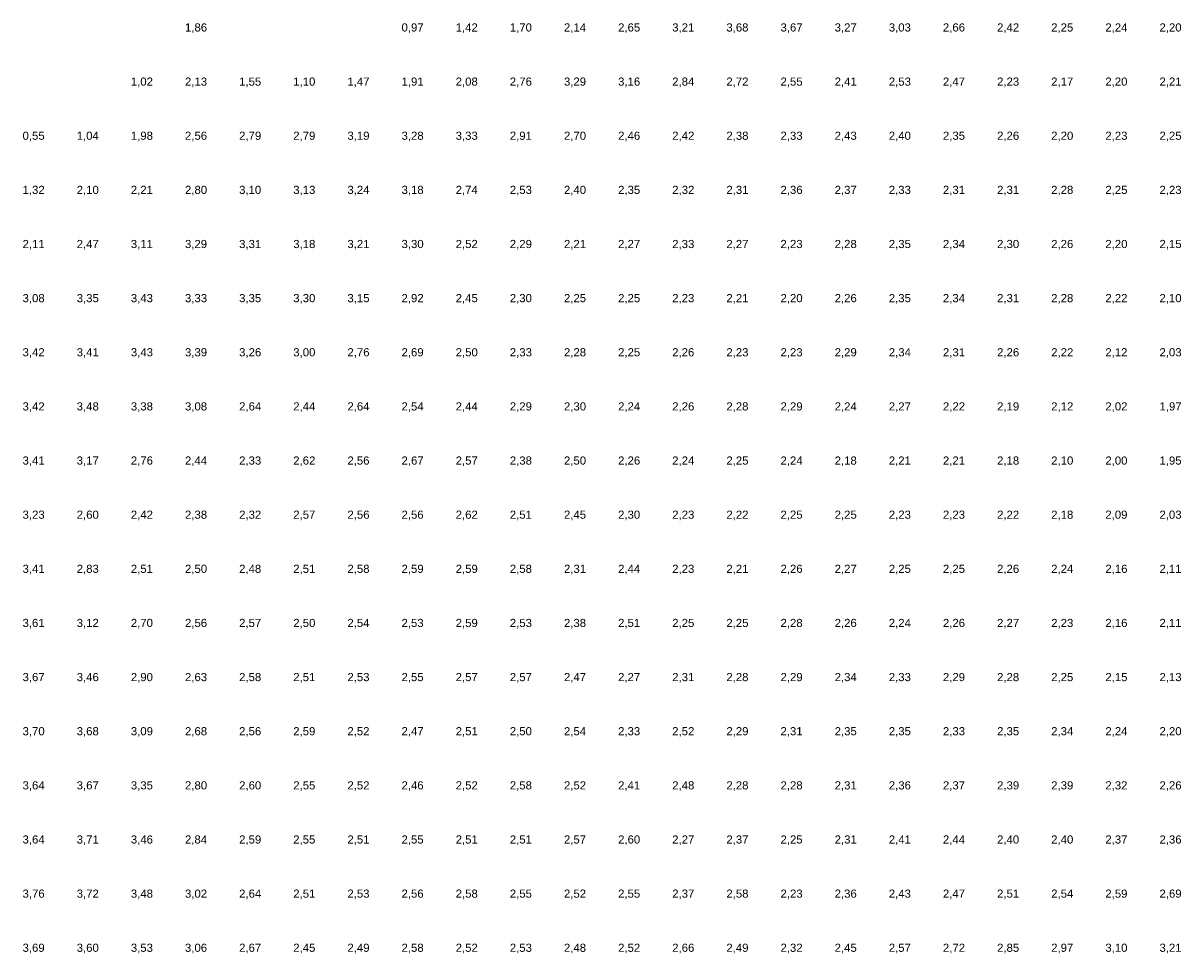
# Model space of a CAD drawing. Header units: metres. Extents: x 142558 to 144317, y 416662 to 417384.
# Tile 3 of 17: x 142783 to 142997, y 416844 to 417016. Entities that reach past the tile are written whole.
import ezdxf
from ezdxf.enums import TextEntityAlignment as Align

# ---------------------------------------------------------------- set-up
doc = ezdxf.new("R2010")
doc.units = ezdxf.units.M
doc.header["$MEASUREMENT"] = 0
doc.layers.add('beg_10Anno', color=252, linetype='Continuous')
doc.styles.add('Arial', font='arial.ttf')

msp = doc.modelspace()

# ---------------------------------------------------------------- texts
at = {"layer": 'beg_10Anno', "style": 'Arial'}
for s, p in [('1,86', (142815, 417013.82)), ('0,97', (142855, 417013.82)), ('1,42', (142865, 417013.82)), ('1,70', (142875, 417013.82)), ('2,14', (142885, 417013.82)), ('2,65', (142895, 417013.82)), ('3,21', (142905, 417013.82)), ('3,68', (142915, 417013.82)), ('3,67', (142925, 417013.82)), ('3,27', (142935, 417013.82)), ('3,03', (142945, 417013.82)), ('2,66', (142955, 417013.82)), ('2,42', (142965, 417013.82)), ('2,25', (142975, 417013.82)), ('2,24', (142985, 417013.82)), ('2,20', (142995, 417013.82)), ('1,02', (142805, 417003.82)), ('2,13', (142815, 417003.82)), ('1,55', (142825, 417003.82)), ('1,10', (142835, 417003.82)), ('1,47', (142845, 417003.82)), ('1,91', (142855, 417003.82)), ('2,08', (142865, 417003.82)), ('2,76', (142875, 417003.82)), ('3,29', (142885, 417003.82)), ('3,16', (142895, 417003.82)), ('2,84', (142905, 417003.82)), ('2,72', (142915, 417003.82)), ('2,55', (142925, 417003.82)), ('2,41', (142935, 417003.82)), ('2,53', (142945, 417003.82)), ('2,47', (142955, 417003.82)), ('2,23', (142965, 417003.82)), ('2,17', (142975, 417003.82)), ('2,20', (142985, 417003.82)), ('2,21', (142995, 417003.82)), ('0,55', (142785, 416993.82)), ('1,04', (142795, 416993.82)), ('1,98', (142805, 416993.82)), ('2,56', (142815, 416993.82)), ('2,79', (142825, 416993.82)), ('2,79', (142835, 416993.82)), ('3,19', (142845, 416993.82)), ('3,28', (142855, 416993.82)), ('3,33', (142865, 416993.82)), ('2,91', (142875, 416993.82)), ('2,70', (142885, 416993.82)), ('2,46', (142895, 416993.82)), ('2,42', (142905, 416993.82)), ('2,38', (142915, 416993.82)), ('2,33', (142925, 416993.82)), ('2,43', (142935, 416993.82)), ('2,40', (142945, 416993.82)), ('2,35', (142955, 416993.82)), ('2,26', (142965, 416993.82)), ('2,20', (142975, 416993.82)), ('2,23', (142985, 416993.82)), ('2,25', (142995, 416993.82)), ('1,32', (142785, 416983.82)), ('2,10', (142795, 416983.82)), ('2,21', (142805, 416983.82)), ('2,80', (142815, 416983.82)), ('3,10', (142825, 416983.82)), ('3,13', (142835, 416983.82)), ('3,24', (142845, 416983.82)), ('3,18', (142855, 416983.82)), ('2,74', (142865, 416983.82)), ('2,53', (142875, 416983.82)), ('2,40', (142885, 416983.82)), ('2,35', (142895, 416983.82)), ('2,32', (142905, 416983.82)), ('2,31', (142915, 416983.82)), ('2,36', (142925, 416983.82)), ('2,37', (142935, 416983.82)), ('2,33', (142945, 416983.82)), ('2,31', (142955, 416983.82)), ('2,31', (142965, 416983.82)), ('2,28', (142975, 416983.82)), ('2,25', (142985, 416983.82)), ('2,23', (142995, 416983.82)), ('2,11', (142785, 416973.82)), ('2,47', (142795, 416973.82)), ('3,11', (142805, 416973.82)), ('3,29', (142815, 416973.82)), ('3,31', (142825, 416973.82)), ('3,18', (142835, 416973.82)), ('3,21', (142845, 416973.82)), ('3,30', (142855, 416973.82)), ('2,52', (142865, 416973.82)), ('2,29', (142875, 416973.82)), ('2,21', (142885, 416973.82)), ('2,27', (142895, 416973.82)), ('2,33', (142905, 416973.82)), ('2,27', (142915, 416973.82)), ('2,23', (142925, 416973.82)), ('2,28', (142935, 416973.82)), ('2,35', (142945, 416973.82)), ('2,34', (142955, 416973.82)), ('2,30', (142965, 416973.82)), ('2,26', (142975, 416973.82)), ('2,20', (142985, 416973.82)), ('2,15', (142995, 416973.82)), ('3,08', (142785, 416963.82)), ('3,35', (142795, 416963.82)), ('3,43', (142805, 416963.82)), ('3,33', (142815, 416963.82)), ('3,35', (142825, 416963.82)), ('3,30', (142835, 416963.82)), ('3,15', (142845, 416963.82)), ('2,92', (142855, 416963.82)), ('2,45', (142865, 416963.82)), ('2,30', (142875, 416963.82)), ('2,25', (142885, 416963.82)), ('2,25', (142895, 416963.82)), ('2,23', (142905, 416963.82)), ('2,21', (142915, 416963.82)), ('2,20', (142925, 416963.82)), ('2,26', (142935, 416963.82)), ('2,35', (142945, 416963.82)), ('2,34', (142955, 416963.82)), ('2,31', (142965, 416963.82)), ('2,28', (142975, 416963.82)), ('2,22', (142985, 416963.82)), ('2,10', (142995, 416963.82)), ('3,42', (142785, 416953.82)), ('3,41', (142795, 416953.82)), ('3,43', (142805, 416953.82)), ('3,39', (142815, 416953.82)), ('3,26', (142825, 416953.82)), ('3,00', (142835, 416953.82)), ('2,76', (142845, 416953.82)), ('2,69', (142855, 416953.82)), ('2,50', (142865, 416953.82)), ('2,33', (142875, 416953.82)), ('2,28', (142885, 416953.82)), ('2,25', (142895, 416953.82)), ('2,26', (142905, 416953.82)), ('2,23', (142915, 416953.82)), ('2,23', (142925, 416953.82)), ('2,29', (142935, 416953.82)), ('2,34', (142945, 416953.82)), ('2,31', (142955, 416953.82)), ('2,26', (142965, 416953.82)), ('2,22', (142975, 416953.82)), ('2,12', (142985, 416953.82)), ('2,03', (142995, 416953.82)), ('3,42', (142785, 416943.82)), ('3,48', (142795, 416943.82)), ('3,38', (142805, 416943.82)), ('3,08', (142815, 416943.82)), ('2,64', (142825, 416943.82)), ('2,44', (142835, 416943.82)), ('2,64', (142845, 416943.82)), ('2,54', (142855, 416943.82)), ('2,44', (142865, 416943.82)), ('2,29', (142875, 416943.82)), ('2,30', (142885, 416943.82)), ('2,24', (142895, 416943.82)), ('2,26', (142905, 416943.82)), ('2,28', (142915, 416943.82)), ('2,29', (142925, 416943.82)), ('2,24', (142935, 416943.82)), ('2,27', (142945, 416943.82)), ('2,22', (142955, 416943.82)), ('2,19', (142965, 416943.82)), ('2,12', (142975, 416943.82)), ('2,02', (142985, 416943.82)), ('1,97', (142995, 416943.82)), ('3,41', (142785, 416933.82)), ('3,17', (142795, 416933.82)), ('2,76', (142805, 416933.82)), ('2,44', (142815, 416933.82)), ('2,33', (142825, 416933.82)), ('2,62', (142835, 416933.82)), ('2,56', (142845, 416933.82)), ('2,67', (142855, 416933.82)), ('2,57', (142865, 416933.82)), ('2,38', (142875, 416933.82)), ('2,50', (142885, 416933.82)), ('2,26', (142895, 416933.82)), ('2,24', (142905, 416933.82)), ('2,25', (142915, 416933.82)), ('2,24', (142925, 416933.82)), ('2,18', (142935, 416933.82)), ('2,21', (142945, 416933.82)), ('2,21', (142955, 416933.82)), ('2,18', (142965, 416933.82)), ('2,10', (142975, 416933.82)), ('2,00', (142985, 416933.82)), ('1,95', (142995, 416933.82)), ('3,23', (142785, 416923.82)), ('2,60', (142795, 416923.82)), ('2,42', (142805, 416923.82)), ('2,38', (142815, 416923.82)), ('2,32', (142825, 416923.82)), ('2,57', (142835, 416923.82)), ('2,56', (142845, 416923.82)), ('2,56', (142855, 416923.82)), ('2,62', (142865, 416923.82)), ('2,51', (142875, 416923.82)), ('2,45', (142885, 416923.82)), ('2,30', (142895, 416923.82)), ('2,23', (142905, 416923.82)), ('2,22', (142915, 416923.82)), ('2,25', (142925, 416923.82)), ('2,25', (142935, 416923.82)), ('2,23', (142945, 416923.82)), ('2,23', (142955, 416923.82)), ('2,22', (142965, 416923.82)), ('2,18', (142975, 416923.82)), ('2,09', (142985, 416923.82)), ('2,03', (142995, 416923.82)), ('3,41', (142785, 416913.82)), ('2,83', (142795, 416913.82)), ('2,51', (142805, 416913.82)), ('2,50', (142815, 416913.82)), ('2,48', (142825, 416913.82)), ('2,51', (142835, 416913.82)), ('2,58', (142845, 416913.82)), ('2,59', (142855, 416913.82)), ('2,59', (142865, 416913.82)), ('2,58', (142875, 416913.82)), ('2,31', (142885, 416913.82)), ('2,44', (142895, 416913.82)), ('2,23', (142905, 416913.82)), ('2,21', (142915, 416913.82)), ('2,26', (142925, 416913.82)), ('2,27', (142935, 416913.82)), ('2,25', (142945, 416913.82)), ('2,25', (142955, 416913.82)), ('2,26', (142965, 416913.82)), ('2,24', (142975, 416913.82)), ('2,16', (142985, 416913.82)), ('2,11', (142995, 416913.82)), ('3,61', (142785, 416903.82)), ('3,12', (142795, 416903.82)), ('2,70', (142805, 416903.82)), ('2,56', (142815, 416903.82)), ('2,57', (142825, 416903.82)), ('2,50', (142835, 416903.82)), ('2,54', (142845, 416903.82)), ('2,53', (142855, 416903.82)), ('2,59', (142865, 416903.82)), ('2,53', (142875, 416903.82)), ('2,38', (142885, 416903.82)), ('2,51', (142895, 416903.82)), ('2,25', (142905, 416903.82)), ('2,25', (142915, 416903.82)), ('2,28', (142925, 416903.82)), ('2,26', (142935, 416903.82)), ('2,24', (142945, 416903.82)), ('2,26', (142955, 416903.82)), ('2,27', (142965, 416903.82)), ('2,23', (142975, 416903.82)), ('2,16', (142985, 416903.82)), ('2,11', (142995, 416903.82)), ('3,67', (142785, 416893.82)), ('3,46', (142795, 416893.82)), ('2,90', (142805, 416893.82)), ('2,63', (142815, 416893.82)), ('2,58', (142825, 416893.82)), ('2,51', (142835, 416893.82)), ('2,53', (142845, 416893.82)), ('2,55', (142855, 416893.82)), ('2,57', (142865, 416893.82)), ('2,57', (142875, 416893.82)), ('2,47', (142885, 416893.82)), ('2,27', (142895, 416893.82)), ('2,31', (142905, 416893.82)), ('2,28', (142915, 416893.82)), ('2,29', (142925, 416893.82)), ('2,34', (142935, 416893.82)), ('2,33', (142945, 416893.82)), ('2,29', (142955, 416893.82)), ('2,28', (142965, 416893.82)), ('2,25', (142975, 416893.82)), ('2,15', (142985, 416893.82)), ('2,13', (142995, 416893.82)), ('3,70', (142785, 416883.82)), ('3,68', (142795, 416883.82)), ('3,09', (142805, 416883.82)), ('2,68', (142815, 416883.82)), ('2,56', (142825, 416883.82)), ('2,59', (142835, 416883.82)), ('2,52', (142845, 416883.82)), ('2,47', (142855, 416883.82)), ('2,51', (142865, 416883.82)), ('2,50', (142875, 416883.82)), ('2,54', (142885, 416883.82)), ('2,33', (142895, 416883.82)), ('2,52', (142905, 416883.82)), ('2,29', (142915, 416883.82)), ('2,31', (142925, 416883.82)), ('2,35', (142935, 416883.82)), ('2,35', (142945, 416883.82)), ('2,33', (142955, 416883.82)), ('2,35', (142965, 416883.82)), ('2,34', (142975, 416883.82)), ('2,24', (142985, 416883.82)), ('2,20', (142995, 416883.82)), ('3,64', (142785, 416873.82)), ('3,67', (142795, 416873.82)), ('3,35', (142805, 416873.82)), ('2,80', (142815, 416873.82)), ('2,60', (142825, 416873.82)), ('2,55', (142835, 416873.82)), ('2,52', (142845, 416873.82)), ('2,46', (142855, 416873.82)), ('2,52', (142865, 416873.82)), ('2,58', (142875, 416873.82)), ('2,52', (142885, 416873.82)), ('2,41', (142895, 416873.82)), ('2,48', (142905, 416873.82)), ('2,28', (142915, 416873.82)), ('2,28', (142925, 416873.82)), ('2,31', (142935, 416873.82)), ('2,36', (142945, 416873.82)), ('2,37', (142955, 416873.82)), ('2,39', (142965, 416873.82)), ('2,39', (142975, 416873.82)), ('2,32', (142985, 416873.82)), ('2,26', (142995, 416873.82)), ('3,64', (142785, 416863.82)), ('3,71', (142795, 416863.82)), ('3,46', (142805, 416863.82)), ('2,84', (142815, 416863.82)), ('2,59', (142825, 416863.82)), ('2,55', (142835, 416863.82)), ('2,51', (142845, 416863.82)), ('2,55', (142855, 416863.82)), ('2,51', (142865, 416863.82)), ('2,51', (142875, 416863.82)), ('2,57', (142885, 416863.82)), ('2,60', (142895, 416863.82)), ('2,27', (142905, 416863.82)), ('2,37', (142915, 416863.82)), ('2,25', (142925, 416863.82)), ('2,31', (142935, 416863.82)), ('2,41', (142945, 416863.82)), ('2,44', (142955, 416863.82)), ('2,40', (142965, 416863.82)), ('2,40', (142975, 416863.82)), ('2,37', (142985, 416863.82)), ('2,36', (142995, 416863.82)), ('3,76', (142785, 416853.82)), ('3,72', (142795, 416853.82)), ('3,48', (142805, 416853.82)), ('3,02', (142815, 416853.82)), ('2,64', (142825, 416853.82)), ('2,51', (142835, 416853.82)), ('2,53', (142845, 416853.82)), ('2,56', (142855, 416853.82)), ('2,58', (142865, 416853.82)), ('2,55', (142875, 416853.82)), ('2,52', (142885, 416853.82)), ('2,55', (142895, 416853.82)), ('2,37', (142905, 416853.82)), ('2,58', (142915, 416853.82)), ('2,23', (142925, 416853.82)), ('2,36', (142935, 416853.82)), ('2,43', (142945, 416853.82)), ('2,47', (142955, 416853.82)), ('2,51', (142965, 416853.82)), ('2,54', (142975, 416853.82)), ('2,59', (142985, 416853.82)), ('2,69', (142995, 416853.82)), ('3,69', (142785, 416843.82)), ('3,60', (142795, 416843.82)), ('3,53', (142805, 416843.82)), ('3,06', (142815, 416843.82)), ('2,67', (142825, 416843.82)), ('2,45', (142835, 416843.82)), ('2,49', (142845, 416843.82)), ('2,58', (142855, 416843.82)), ('2,52', (142865, 416843.82)), ('2,53', (142875, 416843.82)), ('2,48', (142885, 416843.82)), ('2,52', (142895, 416843.82)), ('2,66', (142905, 416843.82)), ('2,49', (142915, 416843.82)), ('2,32', (142925, 416843.82)), ('2,45', (142935, 416843.82)), ('2,57', (142945, 416843.82)), ('2,72', (142955, 416843.82)), ('2,85', (142965, 416843.82)), ('2,97', (142975, 416843.82)), ('3,10', (142985, 416843.82)), ('3,21', (142995, 416843.82))]:
    msp.add_text(s, height=1.503, dxfattribs=at).set_placement(p, align=Align.BOTTOM_CENTER)

doc.saveas('drawing.dxf')
